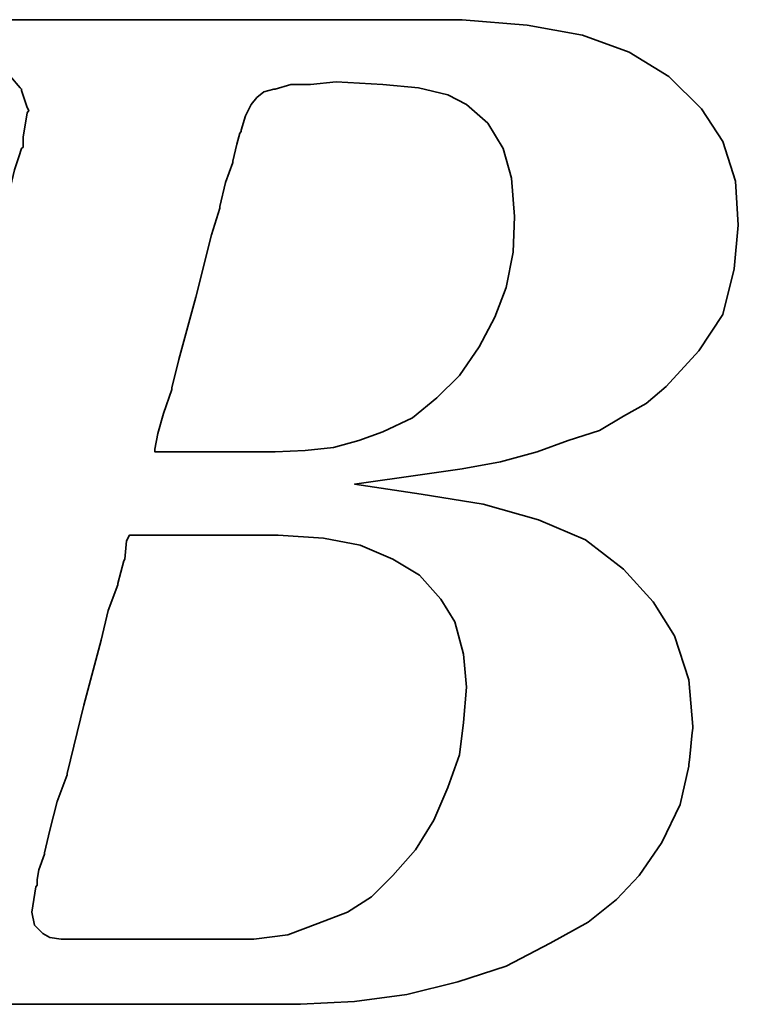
# Model space of a CAD drawing. Header units: millimetres. Extents: x -5 to 213, y -1 to 104.
# Tile 23 of 57: x 153.54 to 155.97, y 51.81 to 55.14. Entities that reach past the tile are written whole.
import ezdxf

# ---------------------------------------------------------------- set-up
doc = ezdxf.new("R2010")
doc.units = ezdxf.units.MM
doc.header["$LTSCALE"] = 0.1
doc.layers.add('layer 1', color=7, linetype='CONTINUOUS')

msp = doc.modelspace()

# ---------------------------------------------------------------- linework, layer by layer
at = {"layer": 'layer 1', "color": 1, "lineweight": 35}
for points, knots in [([(152.8738, 52.1734), (152.8738, 52.1734), (152.8358, 52.0869), (152.8358, 52.0869), (152.8358, 52.0869), (152.8358, 52.0869), (152.8308, 52.0774), (152.8308, 52.0774), (152.8308, 52.0774), (152.8308, 52.0774), (152.8308, 52.0724), (152.8308, 52.0724), (152.8308, 52.0724), (152.8308, 52.0724), (152.7738, 52.0154), (152.7738, 52.0154), (152.7738, 52.0154), (152.7738, 52.0154), (152.7688, 52.0154), (152.7688, 52.0154), (152.7688, 52.0154), (152.7688, 52.0154), (152.7638, 52.0104), (152.7638, 52.0104), (152.7638, 52.0104), (152.7638, 52.0104), (152.6868, 51.9719), (152.6868, 51.9719), (152.6868, 51.9719), (152.6868, 51.9719), (152.6778, 51.9719), (152.6778, 51.9719), (152.6778, 51.9719), (152.6778, 51.9719), (152.6728, 51.9674), (152.6728, 51.9674), (152.6728, 51.9674), (152.6728, 51.9674), (152.5858, 51.9574), (152.5858, 51.9574), (152.5858, 51.9574), (152.5858, 51.9574), (152.5818, 51.9574), (152.5818, 51.9574), (152.5818, 51.9574), (152.5818, 51.9574), (152.5718, 51.9574), (152.5718, 51.9574), (152.5718, 51.9574), (152.5718, 51.9574), (152.5428, 51.9574), (152.5428, 51.9574), (152.5428, 51.9574), (152.5428, 51.9574), (152.4658, 51.9574), (152.4658, 51.9574), (152.4658, 51.9574), (152.4658, 51.9574), (152.3898, 51.9574), (152.3898, 51.9574), (152.3898, 51.9574), (152.3898, 51.9574), (152.3798, 51.9574), (152.3798, 51.9574), (152.3798, 51.9574), (152.3798, 51.9574), (152.3798, 51.9529), (152.3798, 51.9529), (152.3798, 51.9529), (152.3798, 51.9529), (152.3748, 51.9479), (152.3748, 51.9479), (152.3748, 51.9479), (152.3748, 51.9479), (152.3558, 51.8764), (152.3558, 51.8764), (152.3558, 51.8764), (152.3558, 51.8764), (152.3418, 51.8089), (152.3418, 51.8089), (152.3418, 51.8089), (152.3418, 51.8089), (152.3508, 51.8089), (152.3508, 51.8089), (152.3508, 51.8089), (152.3508, 51.8089), (152.3898, 51.8089), (152.3898, 51.8089), (152.3898, 51.8089), (152.3898, 51.8089), (152.4948, 51.8089), (152.4948, 51.8089), (152.4948, 51.8089), (152.4948, 51.8089), (152.6393, 51.8089), (152.6393, 51.8089), (152.6393, 51.8089), (152.6393, 51.8089), (152.8018, 51.8089), (152.8018, 51.8089), (152.8018, 51.8089), (152.8018, 51.8089), (152.9938, 51.8089), (152.9938, 51.8089), (152.9938, 51.8089), (152.9938, 51.8089), (153.3878, 51.8089), (153.3878, 51.8089), (153.3878, 51.8089), (153.3878, 51.8089), (153.7908, 51.8089), (153.7908, 51.8089), (153.7908, 51.8089), (153.7908, 51.8089), (153.9828, 51.8089), (153.9828, 51.8089), (153.9828, 51.8089), (153.9828, 51.8089), (154.1458, 51.8089), (154.1458, 51.8089), (154.1458, 51.8089), (154.1458, 51.8089), (154.2898, 51.8089), (154.2898, 51.8089), (154.2898, 51.8089), (154.2898, 51.8089), (154.3948, 51.8089), (154.3948, 51.8089), (154.3948, 51.8089), (154.3948, 51.8089), (154.4338, 51.8089), (154.4338, 51.8089), (154.4338, 51.8089), (154.4338, 51.8089), (154.4628, 51.8089), (154.4628, 51.8089), (154.4628, 51.8089), (154.4628, 51.8089), (154.4818, 51.8089), (154.4818, 51.8089), (154.4818, 51.8089), (154.4818, 51.8089), (154.4908, 51.8089), (154.4908, 51.8089), (154.4908, 51.8089), (154.4908, 51.8089), (154.6738, 51.8184), (154.6738, 51.8184), (154.6738, 51.8184), (154.6738, 51.8184), (154.8508, 51.8424), (154.8508, 51.8424), (154.8508, 51.8424), (154.8508, 51.8424), (155.0238, 51.8854), (155.0238, 51.8854), (155.0238, 51.8854), (155.0238, 51.8854), (155.1868, 51.9384), (155.1868, 51.9384), (155.1868, 51.9384), (155.1868, 51.9384), (155.3358, 52.0154), (155.3358, 52.0154), (155.3358, 52.0154), (155.3358, 52.0154), (155.4648, 52.0869), (155.4648, 52.0869), (155.4648, 52.0869), (155.4648, 52.0869), (155.5608, 52.1639), (155.5608, 52.1639), (155.5608, 52.1639), (155.5608, 52.1639), (155.6378, 52.2454), (155.6378, 52.2454), (155.6378, 52.2454), (155.6378, 52.2454), (155.7148, 52.3564), (155.7148, 52.3564), (155.7148, 52.3564), (155.7148, 52.3564), (155.7768, 52.4854), (155.7768, 52.4854), (155.7768, 52.4854), (155.7768, 52.4854), (155.8058, 52.6154), (155.8058, 52.6154), (155.8058, 52.6154), (155.8058, 52.6154), (155.8198, 52.7494), (155.8198, 52.7494), (155.8198, 52.7494), (155.8198, 52.7494), (155.8058, 52.9074), (155.8058, 52.9074), (155.8058, 52.9074), (155.8058, 52.9074), (155.7578, 53.0564), (155.7578, 53.0564), (155.7578, 53.0564), (155.7578, 53.0564), (155.6858, 53.1714), (155.6858, 53.1714), (155.6858, 53.1714), (155.6858, 53.1714), (155.5848, 53.2824), (155.5848, 53.2824), (155.5848, 53.2824), (155.5848, 53.2824), (155.4558, 53.3824), (155.4558, 53.3824), (155.4558, 53.3824), (155.4558, 53.3824), (155.2968, 53.4499), (155.2968, 53.4499), (155.2968, 53.4499), (155.2968, 53.4499), (155.1098, 53.5024), (155.1098, 53.5024), (155.1098, 53.5024), (155.1098, 53.5024), (154.8988, 53.5364), (154.8988, 53.5364), (154.8988, 53.5364), (154.8988, 53.5364), (154.6738, 53.5704), (154.6738, 53.5704), (154.6738, 53.5704), (154.6738, 53.5704), (154.9038, 53.6034), (154.9038, 53.6034), (154.9038, 53.6034), (154.9038, 53.6034), (155.0378, 53.6224), (155.0378, 53.6224), (155.0378, 53.6224), (155.0378, 53.6224), (155.1678, 53.6464), (155.1678, 53.6464), (155.1678, 53.6464), (155.1678, 53.6464), (155.2928, 53.6799), (155.2928, 53.6799), (155.2928, 53.6799), (155.2928, 53.6799), (155.3978, 53.7184), (155.3978, 53.7184), (155.3978, 53.7184), (155.3978, 53.7184), (155.5038, 53.7524), (155.5038, 53.7524), (155.5038, 53.7524), (155.5038, 53.7524), (155.5848, 53.8004), (155.5848, 53.8004), (155.5848, 53.8004), (155.5848, 53.8004), (155.6618, 53.8434), (155.6618, 53.8434), (155.6618, 53.8434), (155.6618, 53.8434), (155.7293, 53.9014), (155.7293, 53.9014), (155.7293, 53.9014), (155.7293, 53.9014), (155.8398, 54.0214), (155.8398, 54.0214), (155.8398, 54.0214), (155.8398, 54.0214), (155.9208, 54.1454), (155.9208, 54.1454), (155.9208, 54.1454), (155.9208, 54.1454), (155.9598, 54.2994), (155.9598, 54.2994), (155.9598, 54.2994), (155.9598, 54.2994), (155.9738, 54.4479), (155.9738, 54.4479), (155.9738, 54.4479), (155.9738, 54.4479), (155.9638, 54.5964), (155.9638, 54.5964), (155.9638, 54.5964), (155.9638, 54.5964), (155.9208, 54.7314), (155.9208, 54.7314), (155.9208, 54.7314), (155.9208, 54.7314), (155.8488, 54.8414), (155.8488, 54.8414), (155.8488, 54.8414), (155.8488, 54.8414), (155.7383, 54.9514), (155.7383, 54.9514), (155.7383, 54.9514), (155.7383, 54.9514), (155.6043, 55.0334), (155.6043, 55.0334), (155.6043, 55.0334), (155.6043, 55.0334), (155.4458, 55.0914), (155.4458, 55.0914), (155.4458, 55.0914), (155.4458, 55.0914), (155.2588, 55.1244), (155.2588, 55.1244), (155.2588, 55.1244), (155.2588, 55.1244), (155.0378, 55.1434), (155.0378, 55.1434), (155.0378, 55.1434), (155.0378, 55.1434), (155.0188, 55.1434), (155.0188, 55.1434), (155.0188, 55.1434), (155.0188, 55.1434), (154.9518, 55.1434), (154.9518, 55.1434), (154.9518, 55.1434), (154.9518, 55.1434), (154.8558, 55.1434), (154.8558, 55.1434), (154.8558, 55.1434), (154.8558, 55.1434), (154.7308, 55.1434), (154.7308, 55.1434), (154.7308, 55.1434), (154.7308, 55.1434), (154.5778, 55.1434), (154.5778, 55.1434), (154.5778, 55.1434), (154.5778, 55.1434), (154.4148, 55.1434), (154.4148, 55.1434), (154.4148, 55.1434), (154.4148, 55.1434), (154.0493, 55.1434), (154.0493, 55.1434), (154.0493, 55.1434), (154.0493, 55.1434), (153.6848, 55.1434), (153.6848, 55.1434), (153.6848, 55.1434), (153.6848, 55.1434), (153.5218, 55.1434), (153.5218, 55.1434), (153.5218, 55.1434), (153.5218, 55.1434), (153.3688, 55.1434), (153.3688, 55.1434), (153.3688, 55.1434), (153.3688, 55.1434), (153.2438, 55.1434), (153.2438, 55.1434), (153.2438, 55.1434), (153.2438, 55.1434), (153.1433, 55.1434), (153.1433, 55.1434), (153.1433, 55.1434), (153.1433, 55.1434), (153.0898, 55.1434), (153.0898, 55.1434), (153.0898, 55.1434), (153.0898, 55.1434), (153.0898, 55.1389), (153.0898, 55.1389), (153.0898, 55.1389), (153.0898, 55.1389), (153.0848, 55.1344), (153.0848, 55.1344), (153.0848, 55.1344), (153.0848, 55.1344), (153.0658, 55.0574), (153.0658, 55.0574), (153.0658, 55.0574), (153.0658, 55.0574), (153.0518, 54.9954), (153.0518, 54.9954), (153.0518, 54.9954), (153.0518, 54.9954), (153.1568, 54.9954), (153.1568, 54.9954), (153.1568, 54.9954), (153.1568, 54.9954), (153.2528, 54.9954), (153.2528, 54.9954), (153.2528, 54.9954), (153.2528, 54.9954), (153.2823, 54.9954), (153.2823, 54.9954), (153.2823, 54.9954), (153.2823, 54.9954), (153.2913, 54.9954), (153.2913, 54.9954), (153.2913, 54.9954), (153.2913, 54.9954), (153.3588, 54.9954), (153.3588, 54.9954), (153.3588, 54.9954), (153.3588, 54.9954), (153.3638, 54.9954), (153.3638, 54.9954), (153.3638, 54.9954), (153.3638, 54.9954), (153.3688, 54.9899), (153.3688, 54.9899), (153.3688, 54.9899), (153.3688, 54.9899), (153.4118, 54.9804), (153.4118, 54.9804), (153.4118, 54.9804), (153.4118, 54.9804), (153.4598, 54.9714), (153.4598, 54.9714), (153.4598, 54.9714), (153.4598, 54.9714), (153.4638, 54.9714), (153.4638, 54.9714), (153.4638, 54.9714), (153.4638, 54.9714), (153.4928, 54.9614), (153.4928, 54.9614), (153.4928, 54.9614), (153.4928, 54.9614), (153.5028, 54.9614), (153.5028, 54.9614), (153.5028, 54.9614), (153.5028, 54.9614), (153.5078, 54.9514), (153.5078, 54.9514), (153.5078, 54.9514), (153.5078, 54.9514), (153.5408, 54.9129), (153.5408, 54.9129), (153.5408, 54.9129), (153.5408, 54.9129), (153.5458, 54.9084), (153.5458, 54.9084), (153.5458, 54.9084), (153.5458, 54.9084), (153.5458, 54.9034), (153.5458, 54.9034), (153.5458, 54.9034), (153.5458, 54.9034), (153.5648, 54.8464), (153.5648, 54.8464), (153.5648, 54.8464), (153.5648, 54.8464), (153.5698, 54.8364), (153.5698, 54.8364), (153.5698, 54.8364), (153.5698, 54.8364), (153.5648, 54.8274), (153.5648, 54.8274), (153.5648, 54.8274), (153.5648, 54.8274), (153.5508, 54.7454), (153.5508, 54.7454), (153.5508, 54.7454), (153.5508, 54.7454), (153.5508, 54.7164), (153.5508, 54.7164), (153.5508, 54.7164), (153.5508, 54.7164), (153.5508, 54.7114), (153.5508, 54.7114), (153.5508, 54.7114), (153.5508, 54.7114), (153.5458, 54.7074), (153.5458, 54.7074), (153.5458, 54.7074), (153.5458, 54.7074), (153.5363, 54.6784), (153.5363, 54.6784), (153.5363, 54.6784), (153.5363, 54.6784), (153.5218, 54.6354), (153.5218, 54.6354), (153.5218, 54.6354), (153.5218, 54.6354), (153.5078, 54.5774), (153.5078, 54.5774), (153.5078, 54.5774), (153.5078, 54.5774), (153.4878, 54.5104), (153.4878, 54.5104), (153.4878, 54.5104), (153.4878, 54.5104), (153.4448, 54.3469), (153.4448, 54.3469), (153.4448, 54.3469), (153.4448, 54.3469), (153.3928, 54.1454), (153.3928, 54.1454), (153.3928, 54.1454), (153.3928, 54.1454), (153.3348, 53.9294), (153.3348, 53.9294), (153.3348, 53.9294), (153.3348, 53.9294), (153.2098, 53.4639), (153.2098, 53.4639), (153.2098, 53.4639), (153.2098, 53.4639), (153.0848, 52.9944), (153.0848, 52.9944), (153.0848, 52.9944), (153.0848, 52.9944), (153.0278, 52.7734), (153.0278, 52.7734), (153.0278, 52.7734), (153.0278, 52.7734), (152.9748, 52.5814), (152.9748, 52.5814), (152.9748, 52.5814), (152.9748, 52.5814), (152.9318, 52.4179), (152.9318, 52.4179), (152.9318, 52.4179), (152.9318, 52.4179), (152.9173, 52.3509), (152.9173, 52.3509), (152.9173, 52.3509), (152.9173, 52.3509), (152.9028, 52.2889), (152.9028, 52.2889), (152.9028, 52.2889), (152.9028, 52.2889), (152.9028, 52.2844), (152.9028, 52.2844), (152.9028, 52.2844), (152.9028, 52.2844), (152.8888, 52.2454), (152.8888, 52.2454), (152.8888, 52.2454), (152.8888, 52.2454), (152.8788, 52.2069), (152.8788, 52.2069), (152.8788, 52.2069), (152.8788, 52.2069), (152.8788, 52.1924), (152.8788, 52.1924), (152.8788, 52.1924), (152.8788, 52.1924), (152.8788, 52.1834), (152.8788, 52.1834), (152.8788, 52.1834), (152.8788, 52.1834), (152.8788, 52.1784), (152.8788, 52.1784), (152.8788, 52.1784), (152.8788, 52.1784), (152.8738, 52.1734), (152.8738, 52.1734)], [0, 0, 0, 0, 0.007194, 0.007194, 0.007194, 0.007194, 0.014388, 0.014388, 0.014388, 0.014388, 0.021583, 0.021583, 0.021583, 0.021583, 0.028777, 0.028777, 0.028777, 0.028777, 0.035971, 0.035971, 0.035971, 0.035971, 0.043165, 0.043165, 0.043165, 0.043165, 0.05036, 0.05036, 0.05036, 0.05036, 0.057554, 0.057554, 0.057554, 0.057554, 0.064748, 0.064748, 0.064748, 0.064748, 0.071942, 0.071942, 0.071942, 0.071942, 0.079137, 0.079137, 0.079137, 0.079137, 0.086331, 0.086331, 0.086331, 0.086331, 0.093525, 0.093525, 0.093525, 0.093525, 0.100719, 0.100719, 0.100719, 0.100719, 0.107914, 0.107914, 0.107914, 0.107914, 0.115108, 0.115108, 0.115108, 0.115108, 0.122302, 0.122302, 0.122302, 0.122302, 0.129496, 0.129496, 0.129496, 0.129496, 0.136691, 0.136691, 0.136691, 0.136691, 0.143885, 0.143885, 0.143885, 0.143885, 0.151079, 0.151079, 0.151079, 0.151079, 0.158273, 0.158273, 0.158273, 0.158273, 0.165468, 0.165468, 0.165468, 0.165468, 0.172662, 0.172662, 0.172662, 0.172662, 0.179856, 0.179856, 0.179856, 0.179856, 0.18705, 0.18705, 0.18705, 0.18705, 0.194245, 0.194245, 0.194245, 0.194245, 0.201439, 0.201439, 0.201439, 0.201439, 0.208633, 0.208633, 0.208633, 0.208633, 0.215827, 0.215827, 0.215827, 0.215827, 0.223022, 0.223022, 0.223022, 0.223022, 0.230216, 0.230216, 0.230216, 0.230216, 0.23741, 0.23741, 0.23741, 0.23741, 0.244604, 0.244604, 0.244604, 0.244604, 0.251799, 0.251799, 0.251799, 0.251799, 0.258993, 0.258993, 0.258993, 0.258993, 0.266187, 0.266187, 0.266187, 0.266187, 0.273381, 0.273381, 0.273381, 0.273381, 0.280576, 0.280576, 0.280576, 0.280576, 0.28777, 0.28777, 0.28777, 0.28777, 0.294964, 0.294964, 0.294964, 0.294964, 0.302158, 0.302158, 0.302158, 0.302158, 0.309353, 0.309353, 0.309353, 0.309353, 0.316547, 0.316547, 0.316547, 0.316547, 0.323741, 0.323741, 0.323741, 0.323741, 0.330935, 0.330935, 0.330935, 0.330935, 0.338129, 0.338129, 0.338129, 0.33813, 0.345324, 0.345324, 0.345324, 0.345324, 0.352518, 0.352518, 0.352518, 0.352518, 0.359712, 0.359712, 0.359712, 0.359712, 0.366906, 0.366906, 0.366906, 0.366906, 0.374101, 0.374101, 0.374101, 0.374101, 0.381295, 0.381295, 0.381295, 0.381295, 0.388489, 0.388489, 0.388489, 0.388489, 0.395683, 0.395683, 0.395683, 0.395683, 0.402878, 0.402878, 0.402878, 0.402878, 0.410072, 0.410072, 0.410072, 0.410072, 0.417266, 0.417266, 0.417266, 0.417266, 0.42446, 0.42446, 0.42446, 0.42446, 0.431655, 0.431655, 0.431655, 0.431655, 0.438849, 0.438849, 0.438849, 0.438849, 0.446043, 0.446043, 0.446043, 0.446043, 0.453237, 0.453237, 0.453237, 0.453237, 0.460432, 0.460432, 0.460432, 0.460432, 0.467626, 0.467626, 0.467626, 0.467626, 0.47482, 0.47482, 0.47482, 0.47482, 0.482014, 0.482014, 0.482014, 0.482014, 0.489209, 0.489209, 0.489209, 0.489209, 0.496403, 0.496403, 0.496403, 0.496403, 0.503597, 0.503597, 0.503597, 0.503597, 0.510791, 0.510791, 0.510791, 0.510791, 0.517986, 0.517986, 0.517986, 0.517986, 0.52518, 0.52518, 0.52518, 0.52518, 0.532374, 0.532374, 0.532374, 0.532374, 0.539568, 0.539568, 0.539568, 0.539568, 0.546763, 0.546763, 0.546763, 0.546763, 0.553957, 0.553957, 0.553957, 0.553957, 0.561151, 0.561151, 0.561151, 0.561151, 0.568345, 0.568345, 0.568345, 0.568345, 0.57554, 0.57554, 0.57554, 0.57554, 0.582734, 0.582734, 0.582734, 0.582734, 0.589928, 0.589928, 0.589928, 0.589928, 0.597122, 0.597122, 0.597122, 0.597122, 0.604317, 0.604317, 0.604317, 0.604317, 0.611511, 0.611511, 0.611511, 0.611511, 0.618705, 0.618705, 0.618705, 0.618705, 0.625899, 0.625899, 0.625899, 0.625899, 0.633094, 0.633094, 0.633094, 0.633094, 0.640288, 0.640288, 0.640288, 0.640288, 0.647482, 0.647482, 0.647482, 0.647482, 0.654676, 0.654676, 0.654676, 0.654676, 0.661871, 0.661871, 0.661871, 0.661871, 0.669065, 0.669065, 0.669065, 0.669065, 0.676259, 0.676259, 0.676259, 0.676259, 0.683453, 0.683453, 0.683453, 0.683453, 0.690647, 0.690647, 0.690647, 0.690647, 0.697842, 0.697842, 0.697842, 0.697842, 0.705036, 0.705036, 0.705036, 0.705036, 0.71223, 0.71223, 0.71223, 0.71223, 0.719424, 0.719424, 0.719424, 0.719424, 0.726619, 0.726619, 0.726619, 0.726619, 0.733813, 0.733813, 0.733813, 0.733813, 0.741007, 0.741007, 0.741007, 0.741007, 0.748201, 0.748201, 0.748201, 0.748201, 0.755396, 0.755396, 0.755396, 0.755396, 0.76259, 0.76259, 0.76259, 0.76259, 0.769784, 0.769784, 0.769784, 0.769784, 0.776978, 0.776978, 0.776978, 0.776978, 0.784173, 0.784173, 0.784173, 0.784173, 0.791367, 0.791367, 0.791367, 0.791367, 0.798561, 0.798561, 0.798561, 0.798561, 0.805755, 0.805755, 0.805755, 0.805755, 0.81295, 0.81295, 0.81295, 0.81295, 0.820144, 0.820144, 0.820144, 0.820144, 0.827338, 0.827338, 0.827338, 0.827338, 0.834532, 0.834532, 0.834532, 0.834532, 0.841727, 0.841727, 0.841727, 0.841727, 0.848921, 0.848921, 0.848921, 0.848921, 0.856115, 0.856115, 0.856115, 0.856115, 0.863309, 0.863309, 0.863309, 0.863309, 0.870504, 0.870504, 0.870504, 0.870504, 0.877698, 0.877698, 0.877698, 0.877698, 0.884892, 0.884892, 0.884892, 0.884892, 0.892086, 0.892086, 0.892086, 0.892086, 0.899281, 0.899281, 0.899281, 0.899281, 0.906475, 0.906475, 0.906475, 0.906475, 0.913669, 0.913669, 0.913669, 0.913669, 0.920863, 0.920863, 0.920863, 0.920863, 0.928058, 0.928058, 0.928058, 0.928058, 0.935252, 0.935252, 0.935252, 0.935252, 0.942446, 0.942446, 0.942446, 0.942446, 0.94964, 0.94964, 0.94964, 0.94964, 0.956835, 0.956835, 0.956835, 0.956835, 0.964029, 0.964029, 0.964029, 0.964029, 0.971223, 0.971223, 0.971223, 0.971223, 0.978417, 0.978417, 0.978417, 0.978417, 0.985612, 0.985612, 0.985612, 0.985612, 0.992806, 0.992806, 0.992806, 0.992806, 1, 1, 1, 1]), ([(154.3038, 54.8174), (154.3038, 54.8174), (154.2898, 54.7694), (154.2898, 54.7694), (154.2898, 54.7694), (154.2898, 54.7694), (154.2898, 54.7644), (154.2898, 54.7644), (154.2898, 54.7644), (154.2898, 54.7644), (154.2848, 54.7594), (154.2848, 54.7594), (154.2848, 54.7594), (154.2848, 54.7594), (154.2748, 54.7214), (154.2748, 54.7214), (154.2748, 54.7214), (154.2748, 54.7214), (154.2608, 54.6639), (154.2608, 54.6639), (154.2608, 54.6639), (154.2608, 54.6639), (154.2608, 54.6594), (154.2608, 54.6594), (154.2608, 54.6594), (154.2608, 54.6594), (154.2368, 54.5924), (154.2368, 54.5924), (154.2368, 54.5924), (154.2368, 54.5924), (154.2173, 54.5104), (154.2173, 54.5104), (154.2173, 54.5104), (154.2173, 54.5104), (154.2173, 54.5054), (154.2173, 54.5054), (154.2173, 54.5054), (154.2173, 54.5054), (154.1888, 54.4144), (154.1888, 54.4144), (154.1888, 54.4144), (154.1888, 54.4144), (154.1358, 54.2034), (154.1358, 54.2034), (154.1358, 54.2034), (154.1358, 54.2034), (154.0788, 53.9924), (154.0788, 53.9924), (154.0788, 53.9924), (154.0788, 53.9924), (154.0548, 53.8964), (154.0548, 53.8964), (154.0548, 53.8964), (154.0548, 53.8964), (154.0548, 53.8914), (154.0548, 53.8914), (154.0548, 53.8914), (154.0548, 53.8914), (154.0258, 53.8094), (154.0258, 53.8094), (154.0258, 53.8094), (154.0258, 53.8094), (154.0068, 53.7424), (154.0068, 53.7424), (154.0068, 53.7424), (154.0068, 53.7424), (153.9968, 53.6894), (153.9968, 53.6894), (153.9968, 53.6894), (153.9968, 53.6894), (153.9968, 53.6799), (153.9968, 53.6799), (153.9968, 53.6799), (153.9968, 53.6799), (154.0208, 53.6799), (154.0208, 53.6799), (154.0208, 53.6799), (154.0208, 53.6799), (154.0978, 53.6799), (154.0978, 53.6799), (154.0978, 53.6799), (154.0978, 53.6799), (154.1838, 53.6799), (154.1838, 53.6799), (154.1838, 53.6799), (154.1838, 53.6799), (154.2708, 53.6799), (154.2708, 53.6799), (154.2708, 53.6799), (154.2708, 53.6799), (154.3378, 53.6799), (154.3378, 53.6799), (154.3378, 53.6799), (154.3378, 53.6799), (154.3858, 53.6799), (154.3858, 53.6799), (154.3858, 53.6799), (154.3858, 53.6799), (154.4048, 53.6799), (154.4048, 53.6799), (154.4048, 53.6799), (154.4048, 53.6799), (154.5058, 53.6849), (154.5058, 53.6849), (154.5058, 53.6849), (154.5058, 53.6849), (154.6018, 53.6949), (154.6018, 53.6949), (154.6018, 53.6949), (154.6018, 53.6949), (154.6878, 53.7184), (154.6878, 53.7184), (154.6878, 53.7184), (154.6878, 53.7184), (154.7698, 53.7474), (154.7698, 53.7474), (154.7698, 53.7474), (154.7698, 53.7474), (154.8698, 53.7954), (154.8698, 53.7954), (154.8698, 53.7954), (154.8698, 53.7954), (154.9518, 53.8624), (154.9518, 53.8624), (154.9518, 53.8624), (154.9518, 53.8624), (155.0288, 53.9389), (155.0288, 53.9389), (155.0288, 53.9389), (155.0288, 53.9389), (155.0958, 54.0354), (155.0958, 54.0354), (155.0958, 54.0354), (155.0958, 54.0354), (155.1488, 54.1364), (155.1488, 54.1364), (155.1488, 54.1364), (155.1488, 54.1364), (155.1868, 54.2364), (155.1868, 54.2364), (155.1868, 54.2364), (155.1868, 54.2364), (155.2108, 54.3564), (155.2108, 54.3564), (155.2108, 54.3564), (155.2108, 54.3564), (155.2158, 54.4764), (155.2158, 54.4764), (155.2158, 54.4764), (155.2158, 54.4764), (155.2058, 54.6064), (155.2058, 54.6064), (155.2058, 54.6064), (155.2058, 54.6064), (155.1768, 54.7074), (155.1768, 54.7074), (155.1768, 54.7074), (155.1768, 54.7074), (155.1248, 54.7934), (155.1248, 54.7934), (155.1248, 54.7934), (155.1248, 54.7934), (155.0528, 54.8559), (155.0528, 54.8559), (155.0528, 54.8559), (155.0528, 54.8559), (154.9898, 54.8894), (154.9898, 54.8894), (154.9898, 54.8894), (154.9898, 54.8894), (154.8898, 54.9129), (154.8898, 54.9129), (154.8898, 54.9129), (154.8898, 54.9129), (154.7698, 54.9234), (154.7698, 54.9234), (154.7698, 54.9234), (154.7698, 54.9234), (154.6108, 54.9324), (154.6108, 54.9324), (154.6108, 54.9324), (154.6108, 54.9324), (154.5248, 54.9234), (154.5248, 54.9234), (154.5248, 54.9234), (154.5248, 54.9234), (154.5203, 54.9234), (154.5203, 54.9234), (154.5203, 54.9234), (154.5203, 54.9234), (154.4578, 54.9234), (154.4578, 54.9234), (154.4578, 54.9234), (154.4578, 54.9234), (154.4048, 54.9084), (154.4048, 54.9084), (154.4048, 54.9084), (154.4048, 54.9084), (154.3998, 54.9084), (154.3998, 54.9084), (154.3998, 54.9084), (154.3998, 54.9084), (154.3668, 54.8994), (154.3668, 54.8994), (154.3668, 54.8994), (154.3668, 54.8994), (154.3428, 54.8794), (154.3428, 54.8794), (154.3428, 54.8794), (154.3428, 54.8794), (154.3228, 54.8559), (154.3228, 54.8559), (154.3228, 54.8559), (154.3228, 54.8559), (154.3038, 54.8174), (154.3038, 54.8174)], [0, 0, 0, 0, 0.018519, 0.018519, 0.018519, 0.018519, 0.037037, 0.037037, 0.037037, 0.037037, 0.055556, 0.055556, 0.055556, 0.055556, 0.074074, 0.074074, 0.074074, 0.074074, 0.092593, 0.092593, 0.092593, 0.092593, 0.111111, 0.111111, 0.111111, 0.111111, 0.12963, 0.12963, 0.12963, 0.12963, 0.148148, 0.148148, 0.148148, 0.148148, 0.166667, 0.166667, 0.166667, 0.166667, 0.185185, 0.185185, 0.185185, 0.185185, 0.203704, 0.203704, 0.203704, 0.203704, 0.222222, 0.222222, 0.222222, 0.222222, 0.240741, 0.240741, 0.240741, 0.240741, 0.259259, 0.259259, 0.259259, 0.259259, 0.277778, 0.277778, 0.277778, 0.277778, 0.296296, 0.296296, 0.296296, 0.296296, 0.314815, 0.314815, 0.314815, 0.314815, 0.333333, 0.333333, 0.333333, 0.333333, 0.351852, 0.351852, 0.351852, 0.351852, 0.37037, 0.37037, 0.37037, 0.37037, 0.388889, 0.388889, 0.388889, 0.388889, 0.407407, 0.407407, 0.407407, 0.407407, 0.425926, 0.425926, 0.425926, 0.425926, 0.444444, 0.444444, 0.444444, 0.444444, 0.462963, 0.462963, 0.462963, 0.462963, 0.481481, 0.481481, 0.481481, 0.481481, 0.5, 0.5, 0.5, 0.5, 0.518519, 0.518519, 0.518519, 0.518519, 0.537037, 0.537037, 0.537037, 0.537037, 0.555556, 0.555556, 0.555556, 0.555556, 0.574074, 0.574074, 0.574074, 0.574074, 0.592593, 0.592593, 0.592593, 0.592593, 0.611111, 0.611111, 0.611111, 0.611111, 0.62963, 0.62963, 0.62963, 0.62963, 0.648148, 0.648148, 0.648148, 0.648148, 0.666667, 0.666667, 0.666667, 0.666667, 0.685185, 0.685185, 0.685185, 0.685185, 0.703704, 0.703704, 0.703704, 0.703704, 0.722222, 0.722222, 0.722222, 0.722222, 0.740741, 0.740741, 0.740741, 0.740741, 0.759259, 0.759259, 0.759259, 0.759259, 0.777778, 0.777778, 0.777778, 0.777778, 0.796296, 0.796296, 0.796296, 0.796296, 0.814815, 0.814815, 0.814815, 0.814815, 0.833333, 0.833333, 0.833333, 0.833333, 0.851852, 0.851852, 0.851852, 0.851852, 0.87037, 0.87037, 0.87037, 0.87037, 0.888889, 0.888889, 0.888889, 0.888889, 0.907407, 0.907407, 0.907407, 0.907407, 0.925926, 0.925926, 0.925926, 0.925926, 0.944444, 0.944444, 0.944444, 0.944444, 0.962963, 0.962963, 0.962963, 0.962963, 0.981481, 0.981481, 0.981481, 0.981481, 1, 1, 1, 1]), ([(153.5983, 52.2314), (153.5983, 52.2314), (153.5983, 52.2119), (153.5983, 52.2119), (153.5983, 52.2119), (153.5983, 52.2119), (153.5938, 52.2069), (153.5938, 52.2069), (153.5938, 52.2069), (153.5938, 52.2069), (153.5798, 52.1204), (153.5798, 52.1204), (153.5798, 52.1204), (153.5798, 52.1204), (153.5888, 52.0774), (153.5888, 52.0774), (153.5888, 52.0774), (153.5888, 52.0774), (153.6178, 52.0484), (153.6178, 52.0484), (153.6178, 52.0484), (153.6178, 52.0484), (153.6418, 52.0349), (153.6418, 52.0349), (153.6418, 52.0349), (153.6418, 52.0349), (153.6798, 52.0294), (153.6798, 52.0294), (153.6798, 52.0294), (153.6798, 52.0294), (153.7428, 52.0294), (153.7428, 52.0294), (153.7428, 52.0294), (153.7428, 52.0294), (153.8098, 52.0294), (153.8098, 52.0294), (153.8098, 52.0294), (153.8098, 52.0294), (153.8288, 52.0294), (153.8288, 52.0294), (153.8288, 52.0294), (153.8288, 52.0294), (153.8773, 52.0294), (153.8773, 52.0294), (153.8773, 52.0294), (153.8773, 52.0294), (154.0108, 52.0294), (154.0108, 52.0294), (154.0108, 52.0294), (154.0108, 52.0294), (154.1458, 52.0294), (154.1458, 52.0294), (154.1458, 52.0294), (154.1458, 52.0294), (154.1938, 52.0294), (154.1938, 52.0294), (154.1938, 52.0294), (154.1938, 52.0294), (154.2078, 52.0294), (154.2078, 52.0294), (154.2078, 52.0294), (154.2078, 52.0294), (154.3328, 52.0294), (154.3328, 52.0294), (154.3328, 52.0294), (154.3328, 52.0294), (154.4478, 52.0444), (154.4478, 52.0444), (154.4478, 52.0444), (154.4478, 52.0444), (154.5488, 52.0824), (154.5488, 52.0824), (154.5488, 52.0824), (154.5488, 52.0824), (154.6498, 52.1204), (154.6498, 52.1204), (154.6498, 52.1204), (154.6498, 52.1204), (154.7308, 52.1734), (154.7308, 52.1734), (154.7308, 52.1734), (154.7308, 52.1734), (154.8028, 52.2454), (154.8028, 52.2454), (154.8028, 52.2454), (154.8028, 52.2454), (154.8798, 52.3324), (154.8798, 52.3324), (154.8798, 52.3324), (154.8798, 52.3324), (154.9418, 52.4324), (154.9418, 52.4324), (154.9418, 52.4324), (154.9418, 52.4324), (154.9898, 52.5429), (154.9898, 52.5429), (154.9898, 52.5429), (154.9898, 52.5429), (155.0288, 52.6534), (155.0288, 52.6534), (155.0288, 52.6534), (155.0288, 52.6534), (155.0428, 52.7634), (155.0428, 52.7634), (155.0428, 52.7634), (155.0428, 52.7634), (155.0528, 52.8834), (155.0528, 52.8834), (155.0528, 52.8834), (155.0528, 52.8834), (155.0428, 52.9944), (155.0428, 52.9944), (155.0428, 52.9944), (155.0428, 52.9944), (155.0138, 53.1044), (155.0138, 53.1044), (155.0138, 53.1044), (155.0138, 53.1044), (154.9658, 53.1809), (154.9658, 53.1809), (154.9658, 53.1809), (154.9658, 53.1809), (154.8938, 53.2624), (154.8938, 53.2624), (154.8938, 53.2624), (154.8938, 53.2624), (154.8028, 53.3159), (154.8028, 53.3159), (154.8028, 53.3159), (154.8028, 53.3159), (154.6923, 53.3634), (154.6923, 53.3634), (154.6923, 53.3634), (154.6923, 53.3634), (154.5683, 53.3874), (154.5683, 53.3874), (154.5683, 53.3874), (154.5683, 53.3874), (154.4148, 53.3974), (154.4148, 53.3974), (154.4148, 53.3974), (154.4148, 53.3974), (154.4048, 53.3974), (154.4048, 53.3974), (154.4048, 53.3974), (154.4048, 53.3974), (154.3858, 53.3974), (154.3858, 53.3974), (154.3858, 53.3974), (154.3858, 53.3974), (154.3278, 53.3974), (154.3278, 53.3974), (154.3278, 53.3974), (154.3278, 53.3974), (154.2508, 53.3974), (154.2508, 53.3974), (154.2508, 53.3974), (154.2508, 53.3974), (154.1553, 53.3974), (154.1553, 53.3974), (154.1553, 53.3974), (154.1553, 53.3974), (154.0588, 53.3974), (154.0588, 53.3974), (154.0588, 53.3974), (154.0588, 53.3974), (153.9628, 53.3974), (153.9628, 53.3974), (153.9628, 53.3974), (153.9628, 53.3974), (153.9108, 53.3974), (153.9108, 53.3974), (153.9108, 53.3974), (153.9108, 53.3974), (153.9013, 53.3784), (153.9013, 53.3784), (153.9013, 53.3784), (153.9013, 53.3784), (153.8958, 53.3159), (153.8958, 53.3159), (153.8958, 53.3159), (153.8958, 53.3159), (153.8918, 53.3104), (153.8918, 53.3104), (153.8918, 53.3104), (153.8918, 53.3104), (153.8718, 53.2344), (153.8718, 53.2344), (153.8718, 53.2344), (153.8718, 53.2344), (153.8718, 53.2294), (153.8718, 53.2294), (153.8718, 53.2294), (153.8718, 53.2294), (153.8388, 53.1424), (153.8388, 53.1424), (153.8388, 53.1424), (153.8388, 53.1424), (153.8148, 53.0419), (153.8148, 53.0419), (153.8148, 53.0419), (153.8148, 53.0419), (153.7568, 52.8214), (153.7568, 52.8214), (153.7568, 52.8214), (153.7568, 52.8214), (153.6998, 52.5909), (153.6998, 52.5909), (153.6998, 52.5909), (153.6998, 52.5909), (153.6998, 52.5864), (153.6998, 52.5864), (153.6998, 52.5864), (153.6998, 52.5864), (153.6663, 52.4954), (153.6663, 52.4954), (153.6663, 52.4954), (153.6663, 52.4954), (153.6418, 52.3989), (153.6418, 52.3989), (153.6418, 52.3989), (153.6418, 52.3989), (153.6228, 52.3224), (153.6228, 52.3224), (153.6228, 52.3224), (153.6228, 52.3224), (153.6228, 52.3174), (153.6228, 52.3174), (153.6228, 52.3174), (153.6228, 52.3174), (153.6038, 52.2644), (153.6038, 52.2644), (153.6038, 52.2644), (153.6038, 52.2644), (153.5983, 52.2314), (153.5983, 52.2314)], [0, 0, 0, 0, 0.016949, 0.016949, 0.016949, 0.016949, 0.033898, 0.033898, 0.033898, 0.033898, 0.050847, 0.050847, 0.050847, 0.050847, 0.067797, 0.067797, 0.067797, 0.067797, 0.084746, 0.084746, 0.084746, 0.084746, 0.101695, 0.101695, 0.101695, 0.101695, 0.118644, 0.118644, 0.118644, 0.118644, 0.135593, 0.135593, 0.135593, 0.135593, 0.152542, 0.152542, 0.152542, 0.152542, 0.169492, 0.169492, 0.169492, 0.169492, 0.186441, 0.186441, 0.186441, 0.186441, 0.20339, 0.20339, 0.20339, 0.20339, 0.220339, 0.220339, 0.220339, 0.220339, 0.237288, 0.237288, 0.237288, 0.237288, 0.254237, 0.254237, 0.254237, 0.254237, 0.271186, 0.271186, 0.271186, 0.271186, 0.288136, 0.288136, 0.288136, 0.288136, 0.305085, 0.305085, 0.305085, 0.305085, 0.322034, 0.322034, 0.322034, 0.322034, 0.338983, 0.338983, 0.338983, 0.338983, 0.355932, 0.355932, 0.355932, 0.355932, 0.372881, 0.372881, 0.372881, 0.372881, 0.389831, 0.389831, 0.389831, 0.389831, 0.40678, 0.40678, 0.40678, 0.40678, 0.423729, 0.423729, 0.423729, 0.423729, 0.440678, 0.440678, 0.440678, 0.440678, 0.457627, 0.457627, 0.457627, 0.457627, 0.474576, 0.474576, 0.474576, 0.474576, 0.491525, 0.491525, 0.491525, 0.491525, 0.508475, 0.508475, 0.508475, 0.508475, 0.525424, 0.525424, 0.525424, 0.525424, 0.542373, 0.542373, 0.542373, 0.542373, 0.559322, 0.559322, 0.559322, 0.559322, 0.576271, 0.576271, 0.576271, 0.576271, 0.59322, 0.59322, 0.59322, 0.59322, 0.610169, 0.610169, 0.610169, 0.61017, 0.627119, 0.627119, 0.627119, 0.627119, 0.644068, 0.644068, 0.644068, 0.644068, 0.661017, 0.661017, 0.661017, 0.661017, 0.677966, 0.677966, 0.677966, 0.677966, 0.694915, 0.694915, 0.694915, 0.694915, 0.711864, 0.711864, 0.711864, 0.711864, 0.728814, 0.728814, 0.728814, 0.728814, 0.745763, 0.745763, 0.745763, 0.745763, 0.762712, 0.762712, 0.762712, 0.762712, 0.779661, 0.779661, 0.779661, 0.779661, 0.79661, 0.79661, 0.79661, 0.79661, 0.813559, 0.813559, 0.813559, 0.813559, 0.830508, 0.830508, 0.830508, 0.830508, 0.847458, 0.847458, 0.847458, 0.847458, 0.864407, 0.864407, 0.864407, 0.864407, 0.881356, 0.881356, 0.881356, 0.881356, 0.898305, 0.898305, 0.898305, 0.898305, 0.915254, 0.915254, 0.915254, 0.915254, 0.932203, 0.932203, 0.932203, 0.932203, 0.949153, 0.949153, 0.949153, 0.949153, 0.966102, 0.966102, 0.966102, 0.966102, 0.983051, 0.983051, 0.983051, 0.983051, 1, 1, 1, 1])]:
    msp.add_open_spline(points, degree=3, knots=knots, dxfattribs=at)

doc.saveas('drawing.dxf')
